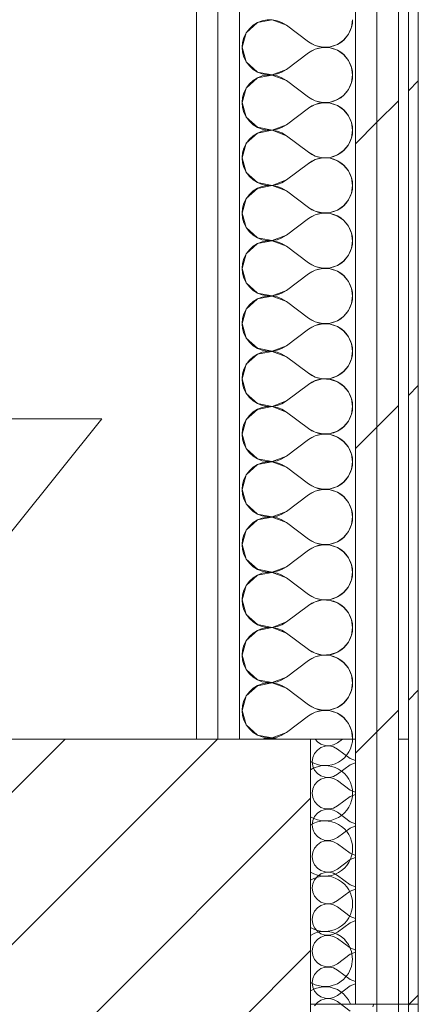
# Model space of a CAD drawing. Header units: millimetres. Extents: x -40968 to 77376, y -17881 to 4746.
# Tile 253 of 256: x -1797 to -1556, y -1194 to -600. Entities that reach past the tile are written whole.
import ezdxf

# ---------------------------------------------------------------- set-up
doc = ezdxf.new("R2010")
doc.units = ezdxf.units.MM
doc.header["$MEASUREMENT"] = 0
doc.linetypes.add('Wipeout_Contour', pattern=[1000, 0, -1000])
doc.layers.add('10_ESTR_Pilars', color=7, linetype='Continuous')
doc.layers.add('Nuevo_08_E_Envans secs', color=7, linetype='Continuous')
for name, color, linetype, lineweight in [('10_ESTR_Pilars_Pluma_Nº__28', 7, 'Continuous', 20), ('10_ESTR_Pilars_Pluma_Nº__42', 8, 'Continuous', 25), ('Nuevo_01_2D_Acabats_Pluma_Nº__20', 1, 'Continuous', 5), ('Nuevo_08_E_Envans secs_Pluma_Nº__1', 7, 'Continuous', 5)]:
    doc.layers.add(name, color=color, linetype=linetype, lineweight=lineweight)
for name, color, linetype, lineweight, true_color in [('Nuevo_08_E_Envans secs_Pluma_Nº__102', 7, 'Continuous', 5, 0xcccccc), ('Nuevo_08_E_Envans secs_Pluma_Nº__171', 171, 'Continuous', 13, 0xaaaaff), ('Nuevo_08_E_Envans secs_Pluma_Nº__177', 7, 'Continuous', 15, 0xf7e046)]:
    doc.layers.add(name, color=color, linetype=linetype, lineweight=lineweight, true_color=true_color)
pattern_1 = [(45, (0, 0), (-183.848, 183.848), [195, -65]), (45, (7e-14, 183.85), (-183.848, 183.848), [195, -65])]

# ---------------------------------------------------------------- blocks, each defined once
blk = doc.blocks.new('*X204')
at = {"layer": 'Nuevo_08_E_Envans secs_Pluma_Nº__102', "color": 254, "linetype": 'Continuous', "lineweight": 5, "true_color": 0xcccccc}
for p, q in [((-1653.23, -601.76), (-1659.95, -607.9)), ((-1644.28, -600.07), (-1653.23, -601.76)), ((-1635.78, -603.33), (-1644.28, -600.07)), ((-1635.78, -603.33), (-1622.44, -613.33)), ((-1598.26, -608.76), (-1596.41, -604.55)), ((-1596.41, -604.55), (-1595.78, -600)), ((-1659.95, -607.9), (-1662.44, -616.67)), ((-1601.2, -612.3), (-1598.26, -608.76)), ((-1662.44, -616.67), (-1659.95, -625.43)), ((-1622.44, -613.33), (-1618.42, -615.56)), ((-1618.42, -615.56), (-1613.94, -616.6)), ((-1613.94, -616.73), (-1618.42, -617.77)), ((-1613.94, -616.6), (-1609.35, -616.38)), ((-1609.35, -616.96), (-1613.94, -616.73)), ((-1609.35, -616.38), (-1604.99, -614.91)), ((-1604.99, -618.43), (-1609.35, -616.96)), ((-1604.99, -614.91), (-1601.2, -612.3)), ((-1635.78, -630), (-1622.44, -620)), ((-1618.42, -617.77), (-1622.44, -620)), ((-1601.2, -621.03), (-1604.99, -618.43)), ((-1598.26, -624.57), (-1601.2, -621.03)), ((-1659.95, -625.43), (-1653.23, -631.57)), ((-1596.41, -628.78), (-1598.26, -624.57)), ((-1595.78, -633.33), (-1596.41, -628.78)), ((-1653.23, -635.09), (-1659.95, -641.24)), ((-1653.23, -631.57), (-1644.28, -633.27)), ((-1644.28, -633.4), (-1653.23, -635.09)), ((-1644.28, -633.27), (-1635.78, -630)), ((-1635.78, -636.67), (-1644.28, -633.4)), ((-1596.41, -637.89), (-1595.78, -633.33)), ((-1659.95, -641.24), (-1662.44, -650)), ((-1635.78, -636.67), (-1622.44, -646.67)), ((-1598.26, -642.1), (-1596.41, -637.89)), ((-1622.44, -646.67), (-1618.42, -648.89)), ((-1604.99, -648.24), (-1601.2, -645.64)), ((-1601.2, -645.64), (-1598.26, -642.1)), ((-1662.44, -650), (-1659.95, -658.76)), ((-1635.78, -663.33), (-1622.44, -653.33)), ((-1618.42, -651.11), (-1622.44, -653.33)), ((-1618.42, -648.89), (-1613.94, -649.93)), ((-1613.94, -650.07), (-1618.42, -651.11)), ((-1613.94, -649.93), (-1609.35, -649.71)), ((-1609.35, -650.29), (-1613.94, -650.07)), ((-1609.35, -649.71), (-1604.99, -648.24)), ((-1604.99, -651.76), (-1609.35, -650.29)), ((-1601.2, -654.36), (-1604.99, -651.76)), ((-1659.95, -658.76), (-1653.23, -664.91)), ((-1598.26, -657.9), (-1601.2, -654.36)), ((-1596.41, -662.11), (-1598.26, -657.9)), ((-1653.23, -664.91), (-1644.28, -666.6)), ((-1644.28, -666.6), (-1635.78, -663.33)), ((-1595.78, -666.67), (-1596.41, -662.11)), ((-1653.23, -668.43), (-1659.95, -674.57)), ((-1644.28, -666.73), (-1653.23, -668.43)), ((-1635.78, -670), (-1644.28, -666.73)), ((-1635.78, -670), (-1622.44, -680)), ((-1596.41, -671.22), (-1595.78, -666.67)), ((-1659.95, -674.57), (-1662.44, -683.33)), ((-1601.2, -678.97), (-1598.26, -675.43)), ((-1598.26, -675.43), (-1596.41, -671.22)), ((-1622.44, -680), (-1618.42, -682.23)), ((-1618.42, -682.23), (-1613.94, -683.27)), ((-1613.94, -683.27), (-1609.35, -683.04)), ((-1609.35, -683.04), (-1604.99, -681.57)), ((-1604.99, -681.57), (-1601.2, -678.97)), ((-1662.44, -683.33), (-1659.95, -692.1)), ((-1635.78, -696.67), (-1622.44, -686.67)), ((-1618.42, -684.44), (-1622.44, -686.67)), ((-1613.94, -683.4), (-1618.42, -684.44)), ((-1609.35, -683.62), (-1613.94, -683.4)), ((-1604.99, -685.09), (-1609.35, -683.62)), ((-1601.2, -687.7), (-1604.99, -685.09)), ((-1598.26, -691.24), (-1601.2, -687.7)), ((-1659.95, -692.1), (-1653.23, -698.24)), ((-1596.41, -695.45), (-1598.26, -691.24)), ((-1653.23, -698.24), (-1644.28, -699.93)), ((-1644.28, -700.07), (-1653.23, -701.76)), ((-1644.28, -699.93), (-1635.78, -696.67)), ((-1635.78, -703.33), (-1644.28, -700.07)), ((-1595.78, -700), (-1596.41, -695.45)), ((-1596.41, -704.55), (-1595.78, -700)), ((-1653.23, -701.76), (-1659.95, -707.9)), ((-1635.78, -703.33), (-1622.44, -713.33)), ((-1598.26, -708.76), (-1596.41, -704.55)), ((-1659.95, -707.9), (-1662.44, -716.67)), ((-1604.99, -714.91), (-1601.2, -712.3)), ((-1601.2, -712.3), (-1598.26, -708.76)), ((-1662.44, -716.67), (-1659.95, -725.43)), ((-1622.44, -713.33), (-1618.42, -715.56)), ((-1618.42, -717.77), (-1622.44, -720)), ((-1618.42, -715.56), (-1613.94, -716.6)), ((-1613.94, -716.73), (-1618.42, -717.77)), ((-1613.94, -716.6), (-1609.35, -716.38)), ((-1609.35, -716.96), (-1613.94, -716.73)), ((-1609.35, -716.38), (-1604.99, -714.91)), ((-1604.99, -718.43), (-1609.35, -716.96)), ((-1601.2, -721.03), (-1604.99, -718.43)), ((-1635.78, -730), (-1622.44, -720)), ((-1598.26, -724.57), (-1601.2, -721.03)), ((-1596.41, -728.78), (-1598.26, -724.57)), ((-1659.95, -725.43), (-1653.23, -731.57)), ((-1644.28, -733.27), (-1635.78, -730)), ((-1595.78, -733.33), (-1596.41, -728.78)), ((-1653.23, -735.09), (-1659.95, -741.24)), ((-1653.23, -731.57), (-1644.28, -733.27)), ((-1644.28, -733.4), (-1653.23, -735.09)), ((-1635.78, -736.67), (-1644.28, -733.4)), ((-1596.41, -737.89), (-1595.78, -733.33)), ((-1659.95, -741.24), (-1662.44, -750)), ((-1635.78, -736.67), (-1622.44, -746.67)), ((-1601.2, -745.64), (-1598.26, -742.1)), ((-1598.26, -742.1), (-1596.41, -737.89)), ((-1622.44, -746.67), (-1618.42, -748.89)), ((-1609.35, -749.71), (-1604.99, -748.24)), ((-1604.99, -748.24), (-1601.2, -745.64)), ((-1662.44, -750), (-1659.95, -758.76)), ((-1635.78, -763.33), (-1622.44, -753.33)), ((-1618.42, -751.11), (-1622.44, -753.33)), ((-1618.42, -748.89), (-1613.94, -749.93)), ((-1613.94, -750.07), (-1618.42, -751.11)), ((-1613.94, -749.93), (-1609.35, -749.71)), ((-1609.35, -750.29), (-1613.94, -750.07)), ((-1604.99, -751.76), (-1609.35, -750.29)), ((-1601.2, -754.36), (-1604.99, -751.76)), ((-1659.95, -758.76), (-1653.23, -764.91)), ((-1598.26, -757.9), (-1601.2, -754.36)), ((-1596.41, -762.11), (-1598.26, -757.9)), ((-1653.23, -764.91), (-1644.28, -766.6)), ((-1644.28, -766.6), (-1635.78, -763.33)), ((-1595.78, -766.67), (-1596.41, -762.11)), ((-1653.23, -768.43), (-1659.95, -774.57)), ((-1644.28, -766.73), (-1653.23, -768.43)), ((-1635.78, -770), (-1644.28, -766.73)), ((-1635.78, -770), (-1622.44, -780)), ((-1598.26, -775.43), (-1596.41, -771.22)), ((-1596.41, -771.22), (-1595.78, -766.67)), ((-1659.95, -774.57), (-1662.44, -783.33)), ((-1601.2, -778.97), (-1598.26, -775.43)), ((-1662.44, -783.33), (-1659.95, -792.1)), ((-1622.44, -780), (-1618.42, -782.23)), ((-1618.42, -782.23), (-1613.94, -783.27)), ((-1613.94, -783.4), (-1618.42, -784.44)), ((-1613.94, -783.27), (-1609.35, -783.04)), ((-1609.35, -783.62), (-1613.94, -783.4)), ((-1609.35, -783.04), (-1604.99, -781.57)), ((-1604.99, -785.09), (-1609.35, -783.62)), ((-1604.99, -781.57), (-1601.2, -778.97)), ((-1635.78, -796.67), (-1622.44, -786.67)), ((-1618.42, -784.44), (-1622.44, -786.67)), ((-1601.2, -787.7), (-1604.99, -785.09)), ((-1598.26, -791.24), (-1601.2, -787.7)), ((-1659.95, -792.1), (-1653.23, -798.24)), ((-1596.41, -795.45), (-1598.26, -791.24)), ((-1595.78, -800), (-1596.41, -795.45)), ((-1653.23, -801.76), (-1659.95, -807.9)), ((-1653.23, -798.24), (-1644.28, -799.93)), ((-1644.28, -800.07), (-1653.23, -801.76)), ((-1644.28, -799.93), (-1635.78, -796.67)), ((-1635.78, -803.33), (-1644.28, -800.07)), ((-1596.41, -804.55), (-1595.78, -800)), ((-1635.78, -803.33), (-1622.44, -813.33)), ((-1598.26, -808.76), (-1596.41, -804.55)), ((-1659.95, -807.9), (-1662.44, -816.67)), ((-1622.44, -813.33), (-1618.42, -815.56)), ((-1604.99, -814.91), (-1601.2, -812.3)), ((-1601.2, -812.3), (-1598.26, -808.76)), ((-1662.44, -816.67), (-1659.95, -825.43)), ((-1618.42, -817.77), (-1622.44, -820)), ((-1618.42, -815.56), (-1613.94, -816.6)), ((-1613.94, -816.73), (-1618.42, -817.77)), ((-1613.94, -816.6), (-1609.35, -816.38)), ((-1609.35, -816.96), (-1613.94, -816.73)), ((-1609.35, -816.38), (-1604.99, -814.91)), ((-1604.99, -818.43), (-1609.35, -816.96)), ((-1601.2, -821.03), (-1604.99, -818.43)), ((-1659.95, -825.43), (-1653.23, -831.57)), ((-1635.78, -830), (-1622.44, -820)), ((-1598.26, -824.57), (-1601.2, -821.03)), ((-1596.41, -828.78), (-1598.26, -824.57)), ((-1644.28, -833.27), (-1635.78, -830)), ((-1595.78, -833.33), (-1596.41, -828.78)), ((-1653.23, -835.09), (-1659.95, -841.24)), ((-1653.23, -831.57), (-1644.28, -833.27)), ((-1644.28, -833.4), (-1653.23, -835.09)), ((-1635.78, -836.67), (-1644.28, -833.4)), ((-1635.78, -836.67), (-1622.44, -846.67)), ((-1596.41, -837.89), (-1595.78, -833.33)), ((-1659.95, -841.24), (-1662.44, -850)), ((-1601.2, -845.64), (-1598.26, -842.1)), ((-1598.26, -842.1), (-1596.41, -837.89)), ((-1622.44, -846.67), (-1618.42, -848.89)), ((-1618.42, -848.89), (-1613.94, -849.93)), ((-1609.35, -849.71), (-1604.99, -848.24)), ((-1604.99, -848.24), (-1601.2, -845.64)), ((-1662.44, -850), (-1659.95, -858.76)), ((-1635.78, -863.33), (-1622.44, -853.33)), ((-1618.42, -851.11), (-1622.44, -853.33)), ((-1613.94, -850.07), (-1618.42, -851.11)), ((-1613.94, -849.93), (-1609.35, -849.71)), ((-1609.35, -850.29), (-1613.94, -850.07)), ((-1604.99, -851.76), (-1609.35, -850.29)), ((-1601.2, -854.36), (-1604.99, -851.76)), ((-1598.26, -857.9), (-1601.2, -854.36)), ((-1659.95, -858.76), (-1653.23, -864.91)), ((-1596.41, -862.11), (-1598.26, -857.9)), ((-1653.23, -864.91), (-1644.28, -866.6)), ((-1644.28, -866.73), (-1653.23, -868.43)), ((-1644.28, -866.6), (-1635.78, -863.33)), ((-1635.78, -870), (-1644.28, -866.73)), ((-1595.78, -866.67), (-1596.41, -862.11)), ((-1596.41, -871.22), (-1595.78, -866.67)), ((-1653.23, -868.43), (-1659.95, -874.57)), ((-1635.78, -870), (-1622.44, -880)), ((-1598.26, -875.43), (-1596.41, -871.22)), ((-1659.95, -874.57), (-1662.44, -883.33)), ((-1604.99, -881.57), (-1601.2, -878.97)), ((-1601.2, -878.97), (-1598.26, -875.43)), ((-1662.44, -883.33), (-1659.95, -892.1)), ((-1622.44, -880), (-1618.42, -882.23)), ((-1618.42, -884.44), (-1622.44, -886.67)), ((-1618.42, -882.23), (-1613.94, -883.27)), ((-1613.94, -883.4), (-1618.42, -884.44)), ((-1613.94, -883.27), (-1609.35, -883.04)), ((-1609.35, -883.62), (-1613.94, -883.4)), ((-1609.35, -883.04), (-1604.99, -881.57)), ((-1604.99, -885.09), (-1609.35, -883.62)), ((-1635.78, -896.67), (-1622.44, -886.67)), ((-1601.2, -887.7), (-1604.99, -885.09)), ((-1598.26, -891.24), (-1601.2, -887.7)), ((-1659.95, -892.1), (-1653.23, -898.24)), ((-1644.28, -899.93), (-1635.78, -896.67)), ((-1596.41, -895.45), (-1598.26, -891.24)), ((-1595.78, -900), (-1596.41, -895.45)), ((-1653.23, -901.76), (-1659.95, -907.9)), ((-1653.23, -898.24), (-1644.28, -899.93)), ((-1644.28, -900.07), (-1653.23, -901.76)), ((-1635.78, -903.33), (-1644.28, -900.07)), ((-1596.41, -904.55), (-1595.78, -900)), ((-1659.95, -907.9), (-1662.44, -916.67)), ((-1635.78, -903.33), (-1622.44, -913.33)), ((-1601.2, -912.3), (-1598.26, -908.76)), ((-1598.26, -908.76), (-1596.41, -904.55)), ((-1622.44, -913.33), (-1618.42, -915.56)), ((-1604.99, -914.91), (-1601.2, -912.3)), ((-1662.44, -916.67), (-1659.95, -925.43)), ((-1635.78, -930), (-1622.44, -920)), ((-1618.42, -917.77), (-1622.44, -920)), ((-1618.42, -915.56), (-1613.94, -916.6)), ((-1613.94, -916.73), (-1618.42, -917.77)), ((-1613.94, -916.6), (-1609.35, -916.38)), ((-1609.35, -916.96), (-1613.94, -916.73)), ((-1609.35, -916.38), (-1604.99, -914.91)), ((-1604.99, -918.43), (-1609.35, -916.96)), ((-1601.2, -921.03), (-1604.99, -918.43)), ((-1659.95, -925.43), (-1653.23, -931.57)), ((-1598.26, -924.57), (-1601.2, -921.03)), ((-1596.41, -928.78), (-1598.26, -924.57)), ((-1653.23, -931.57), (-1644.28, -933.27)), ((-1644.28, -933.27), (-1635.78, -930)), ((-1595.78, -933.33), (-1596.41, -928.78)), ((-1653.23, -935.09), (-1659.95, -941.24)), ((-1644.28, -933.4), (-1653.23, -935.09)), ((-1635.78, -936.67), (-1644.28, -933.4)), ((-1635.78, -936.67), (-1622.44, -946.67)), ((-1598.26, -942.1), (-1596.41, -937.89)), ((-1596.41, -937.89), (-1595.78, -933.33)), ((-1659.95, -941.24), (-1662.44, -950)), ((-1601.2, -945.64), (-1598.26, -942.1)), ((-1662.44, -950), (-1659.95, -958.76)), ((-1622.44, -946.67), (-1618.42, -948.89)), ((-1618.42, -948.89), (-1613.94, -949.93)), ((-1613.94, -950.07), (-1618.42, -951.11)), ((-1613.94, -949.93), (-1609.35, -949.71)), ((-1609.35, -950.29), (-1613.94, -950.07)), ((-1609.35, -949.71), (-1604.99, -948.24)), ((-1604.99, -951.76), (-1609.35, -950.29)), ((-1604.99, -948.24), (-1601.2, -945.64)), ((-1635.78, -963.33), (-1622.44, -953.33)), ((-1618.42, -951.11), (-1622.44, -953.33)), ((-1601.2, -954.36), (-1604.99, -951.76)), ((-1598.26, -957.9), (-1601.2, -954.36)), ((-1659.95, -958.76), (-1653.23, -964.91)), ((-1596.41, -962.11), (-1598.26, -957.9)), ((-1595.78, -966.67), (-1596.41, -962.11)), ((-1653.23, -964.91), (-1644.28, -966.6)), ((-1644.28, -966.73), (-1653.23, -968.43)), ((-1644.28, -966.6), (-1635.78, -963.33)), ((-1635.78, -970), (-1644.28, -966.73)), ((-1596.41, -971.22), (-1595.78, -966.67)), ((-1653.23, -968.43), (-1659.95, -974.57)), ((-1635.78, -970), (-1622.44, -980)), ((-1598.26, -975.43), (-1596.41, -971.22)), ((-1659.95, -974.57), (-1662.44, -983.33)), ((-1622.44, -980), (-1618.42, -982.23)), ((-1604.99, -981.57), (-1601.2, -978.97)), ((-1601.2, -978.97), (-1598.26, -975.43)), ((-1662.44, -983.33), (-1659.95, -992.1)), ((-1618.42, -984.44), (-1622.44, -986.67)), ((-1618.42, -982.23), (-1613.94, -983.27)), ((-1613.94, -983.4), (-1618.42, -984.44)), ((-1613.94, -983.27), (-1609.35, -983.04)), ((-1609.35, -983.62), (-1613.94, -983.4)), ((-1609.35, -983.04), (-1604.99, -981.57)), ((-1604.99, -985.09), (-1609.35, -983.62)), ((-1601.2, -987.7), (-1604.99, -985.09)), ((-1635.78, -996.67), (-1622.44, -986.67)), ((-1598.26, -991.24), (-1601.2, -987.7)), ((-1596.41, -995.45), (-1598.26, -991.24)), ((-1659.95, -992.1), (-1653.23, -998.24)), ((-1644.28, -999.93), (-1635.78, -996.67)), ((-1595.78, -1000), (-1596.41, -995.45)), ((-1653.23, -1001.76), (-1659.95, -1007.9)), ((-1653.23, -998.24), (-1644.28, -999.93)), ((-1644.28, -1000.07), (-1653.23, -1001.76)), ((-1635.78, -1003.33), (-1644.28, -1000.07)), ((-1635.78, -1003.33), (-1622.44, -1013.33)), ((-1596.41, -1004.55), (-1595.78, -1000)), ((-1659.95, -1007.9), (-1662.44, -1016.67)), ((-1601.2, -1012.3), (-1598.26, -1008.76)), ((-1598.26, -1008.76), (-1596.41, -1004.55)), ((-1622.44, -1013.33), (-1618.42, -1015.56)), ((-1618.42, -1015.56), (-1613.94, -1016.6)), ((-1609.35, -1016.38), (-1604.99, -1014.91)), ((-1604.99, -1014.91), (-1601.2, -1012.3)), ((-1662.44, -1016.67), (-1659.95, -1025.43)), ((-1635.78, -1030), (-1622.44, -1020)), ((-1618.42, -1017.77), (-1622.44, -1020)), ((-1613.94, -1016.73), (-1618.42, -1017.77)), ((-1613.94, -1016.6), (-1609.35, -1016.38)), ((-1609.35, -1016.96), (-1613.94, -1016.73)), ((-1604.99, -1018.43), (-1609.35, -1016.96)), ((-1601.2, -1021.03), (-1604.99, -1018.43)), ((-1598.26, -1024.57), (-1601.2, -1021.03)), ((-1659.95, -1025.43), (-1653.23, -1031.57)), ((-1596.41, -1028.78), (-1598.26, -1024.57)), ((-1653.23, -1031.57), (-1644.28, -1033.27)), ((-1644.28, -1033.4), (-1647.32, -1033.98)), ((-1644.28, -1033.27), (-1635.78, -1030)), ((-1642.78, -1033.98), (-1644.28, -1033.4)), ((-1595.78, -1033.33), (-1596.41, -1028.78)), ((-1595.87, -1033.98), (-1595.78, -1033.33))]:
    blk.add_line(p, q, dxfattribs=at)
blk = doc.blocks.new('Muro_84_5', base_point=(-1690.11, -1033.98))
at = {"color": 254, "linetype": 'Wipeout_Contour', "lineweight": 0, "ltscale": 8978.562921}
blk.add_wipeout([(-1562.11, 2103.55), (-1562.11, -1033.98), (-1556.11, -1033.98), (-1556.11, 2103.55)], dxfattribs=at).dxf.layer = 'Nuevo_08_E_Envans secs'
at = {"color": 254, "linetype": 'Wipeout_Contour', "lineweight": 0, "ltscale": 9143.031501}
blk.add_wipeout([(-1690.11, 1975.55), (-1690.11, -1033.98), (-1677.11, -1033.98), (-1677.11, 1975.55)], dxfattribs=at).dxf.layer = 'Nuevo_08_E_Envans secs'
at = {"layer": 'Nuevo_08_E_Envans secs_Pluma_Nº__171', "linetype": 'Continuous', "lineweight": 13, "true_color": 0xaaaaff}
h = blk.add_hatch(dxfattribs=at)
h.set_pattern_fill('Panellat_HPL_0005', color=161, style=0, pattern_type=2)
h.set_pattern_definition(pattern_1)
h.paths.add_polyline_path([(-1562.11, 2103.55), (-1562.11, -1033.98), (-1556.11, -1033.98), (-1556.11, 2103.55)])
at = {"layer": 'Nuevo_08_E_Envans secs_Pluma_Nº__177', "linetype": 'Continuous', "lineweight": 15, "true_color": 0xf7e046}
h = blk.add_hatch(dxfattribs=at)
h.set_pattern_fill('Panellat_HPL_0005', color=53, style=0, pattern_type=2)
h.set_pattern_definition(pattern_1)
h.paths.add_polyline_path([(-1690.11, 1975.55), (-1690.11, -1033.98), (-1677.11, -1033.98), (-1677.11, 1975.55)])
at = {"layer": 'Nuevo_08_E_Envans secs_Pluma_Nº__1', "color": 7, "linetype": 'Continuous', "lineweight": 5}
blk.add_line((-1562.11, 2103.55), (-1562.11, -1033.98), dxfattribs=at)
at = {"layer": 'Nuevo_08_E_Envans secs_Pluma_Nº__1', "color": 7, "linetype": 'Continuous', "lineweight": 5, "flags": 128}
for points in [[(-1556.11, -1033.98), (-1556.11, 2109.55)], [(-1690.11, 1975.55), (-1690.11, -1033.98)]]:
    blk.add_lwpolyline(points, dxfattribs=at)
at = {"color": 254, "linetype": 'Wipeout_Contour', "lineweight": 0, "ltscale": 9123.957111}
blk.add_wipeout([(-1677.11, 1988.55), (-1677.11, -1033.98), (-1664.11, -1033.98), (-1664.11, 1988.55)], dxfattribs=at).dxf.layer = 'Nuevo_08_E_Envans secs'
at = {"layer": 'Nuevo_08_E_Envans secs_Pluma_Nº__177', "linetype": 'Continuous', "lineweight": 15, "true_color": 0xf7e046}
h = blk.add_hatch(dxfattribs=at)
h.set_pattern_fill('Panellat_HPL_0005', color=53, style=0, pattern_type=2)
h.set_pattern_definition(pattern_1)
h.paths.add_polyline_path([(-1677.11, 1988.55), (-1677.11, -1033.98), (-1664.11, -1033.98), (-1664.11, 1988.55)])
at = {"layer": 'Nuevo_08_E_Envans secs_Pluma_Nº__1', "color": 7, "linetype": 'Continuous', "lineweight": 5}
for p, q in [((-1664.11, 2001.55), (-1664.11, -1033.98)), ((-1677.11, 1988.55), (-1677.11, -1033.98))]:
    blk.add_line(p, q, dxfattribs=at)
at = {"layer": 'Nuevo_08_E_Envans secs', "color": 7, "lineweight": 20}
blk.add_blockref('*X204', (0, 0), dxfattribs=at)
at = {"color": 254, "linetype": 'Wipeout_Contour', "lineweight": 0, "ltscale": 9009.400021}
blk.add_wipeout([(-1594.11, 2071.55), (-1594.11, -1033.98), (-1581.11, -1033.98), (-1581.11, 2071.55)], dxfattribs=at).dxf.layer = 'Nuevo_08_E_Envans secs'
at = {"layer": 'Nuevo_08_E_Envans secs_Pluma_Nº__177', "linetype": 'Continuous', "lineweight": 15, "true_color": 0xf7e046}
h = blk.add_hatch(dxfattribs=at)
h.set_pattern_fill('Panellat_HPL_0005', color=53, style=0, pattern_type=2)
h.set_pattern_definition(pattern_1)
h.paths.add_polyline_path([(-1594.11, 2071.55), (-1594.11, -1033.98), (-1581.11, -1033.98), (-1581.11, 2071.55)])
at = {"layer": 'Nuevo_08_E_Envans secs_Pluma_Nº__1', "color": 7, "linetype": 'Continuous', "lineweight": 5}
blk.add_line((-1594.11, 2071.55), (-1594.11, -1033.98), dxfattribs=at)
at = {"color": 254, "linetype": 'Wipeout_Contour', "lineweight": 0, "ltscale": 8992.591799}
blk.add_wipeout([(-1581.11, 2084.55), (-1581.11, -1033.98), (-1568.11, -1033.98), (-1568.11, 2084.55)], dxfattribs=at).dxf.layer = 'Nuevo_08_E_Envans secs'
at = {"layer": 'Nuevo_08_E_Envans secs_Pluma_Nº__177', "linetype": 'Continuous', "lineweight": 15, "true_color": 0xf7e046}
h = blk.add_hatch(dxfattribs=at)
h.set_pattern_fill('Panellat_HPL_0005', color=53, style=0, pattern_type=2)
h.set_pattern_definition(pattern_1)
h.paths.add_polyline_path([(-1581.11, 2084.55), (-1581.11, -1033.98), (-1568.11, -1033.98), (-1568.11, 2084.55)])
at = {"layer": 'Nuevo_08_E_Envans secs_Pluma_Nº__1', "color": 7, "linetype": 'Continuous', "lineweight": 5}
for p, q in [((-1568.11, 2097.55), (-1568.11, -1033.98)), ((-1581.11, 2084.55), (-1581.11, -1033.98))]:
    blk.add_line(p, q, dxfattribs=at)
blk = doc.blocks.new('*X208')
at = {"layer": 'Nuevo_08_E_Envans secs_Pluma_Nº__102', "color": 254, "linetype": 'Continuous', "lineweight": 5, "true_color": 0xcccccc}
for p, q in [((-1618.4, -1033.98), (-1617.06, -1035.6)), ((-1617.06, -1035.6), (-1614.89, -1037.09)), ((-1614.89, -1039.1), (-1617.06, -1040.59)), ((-1614.89, -1037.09), (-1612.4, -1037.93)), ((-1612.4, -1038.26), (-1614.89, -1039.1)), ((-1612.4, -1037.93), (-1609.78, -1038.06)), ((-1609.78, -1038.13), (-1612.4, -1038.26)), ((-1609.78, -1038.06), (-1607.22, -1037.46)), ((-1607.22, -1038.73), (-1609.78, -1038.13)), ((-1607.22, -1037.46), (-1604.92, -1036.19)), ((-1604.92, -1040), (-1607.22, -1038.73)), ((-1601.97, -1033.98), (-1604.92, -1036.19)), ((-1583.48, -1043.1), (-1582.06, -1038.1)), ((-1582.06, -1038.1), (-1583.23, -1033.98)), ((-1619.79, -1045.02), (-1620.16, -1047.62)), ((-1618.73, -1042.61), (-1619.79, -1045.02)), ((-1617.06, -1040.59), (-1618.73, -1042.61)), ((-1597.3, -1045.71), (-1604.92, -1040)), ((-1587.33, -1046.61), (-1583.48, -1043.1)), ((-1620.16, -1047.62), (-1619.79, -1050.22)), ((-1619.79, -1050.22), (-1618.73, -1052.63)), ((-1597.3, -1049.52), (-1604.92, -1055.24)), ((-1597.3, -1045.71), (-1592.44, -1047.58)), ((-1592.44, -1047.66), (-1597.3, -1049.52)), ((-1592.44, -1047.58), (-1587.33, -1046.61)), ((-1587.33, -1048.62), (-1592.44, -1047.66)), ((-1583.48, -1052.14), (-1587.33, -1048.62)), ((-1618.73, -1052.63), (-1617.06, -1054.65)), ((-1617.06, -1054.65), (-1614.89, -1056.14)), ((-1614.89, -1056.14), (-1612.4, -1056.98)), ((-1612.4, -1056.98), (-1609.78, -1057.1)), ((-1609.78, -1057.18), (-1612.4, -1057.31)), ((-1609.78, -1057.1), (-1607.22, -1056.51)), ((-1607.22, -1057.78), (-1609.78, -1057.18)), ((-1607.22, -1056.51), (-1604.92, -1055.24)), ((-1582.06, -1057.14), (-1583.48, -1052.14)), ((-1583.48, -1062.15), (-1582.06, -1057.14)), ((-1618.73, -1061.66), (-1619.79, -1064.06)), ((-1617.06, -1059.64), (-1618.73, -1061.66)), ((-1614.89, -1058.15), (-1617.06, -1059.64)), ((-1612.4, -1057.31), (-1614.89, -1058.15)), ((-1604.92, -1059.05), (-1607.22, -1057.78)), ((-1597.3, -1064.76), (-1604.92, -1059.05)), ((-1587.33, -1065.66), (-1583.48, -1062.15)), ((-1619.79, -1064.06), (-1620.16, -1066.67)), ((-1620.16, -1066.67), (-1619.79, -1069.27)), ((-1597.3, -1068.57), (-1604.92, -1074.29)), ((-1597.3, -1064.76), (-1592.44, -1066.63)), ((-1592.44, -1066.71), (-1597.3, -1068.57)), ((-1592.44, -1066.63), (-1587.33, -1065.66)), ((-1587.33, -1067.67), (-1592.44, -1066.71)), ((-1583.48, -1071.18), (-1587.33, -1067.67)), ((-1619.79, -1069.27), (-1618.73, -1071.67)), ((-1618.73, -1071.67), (-1617.06, -1073.7)), ((-1617.06, -1073.7), (-1614.89, -1075.19)), ((-1607.22, -1075.56), (-1604.92, -1074.29)), ((-1582.06, -1076.19), (-1583.48, -1071.18)), ((-1618.73, -1080.71), (-1619.79, -1083.11)), ((-1617.06, -1078.68), (-1618.73, -1080.71)), ((-1614.89, -1077.2), (-1617.06, -1078.68)), ((-1614.89, -1075.19), (-1612.4, -1076.02)), ((-1612.4, -1076.36), (-1614.89, -1077.2)), ((-1612.4, -1076.02), (-1609.78, -1076.15)), ((-1609.78, -1076.23), (-1612.4, -1076.36)), ((-1609.78, -1076.15), (-1607.22, -1075.56)), ((-1607.22, -1076.82), (-1609.78, -1076.23)), ((-1604.92, -1078.1), (-1607.22, -1076.82)), ((-1597.3, -1083.81), (-1604.92, -1078.1)), ((-1583.48, -1081.2), (-1582.06, -1076.19)), ((-1619.79, -1083.11), (-1620.16, -1085.71)), ((-1620.16, -1085.71), (-1619.79, -1088.32)), ((-1597.3, -1083.81), (-1592.44, -1085.68)), ((-1592.44, -1085.75), (-1597.3, -1087.62)), ((-1592.44, -1085.68), (-1587.33, -1084.71)), ((-1587.33, -1086.72), (-1592.44, -1085.75)), ((-1587.33, -1084.71), (-1583.48, -1081.2)), ((-1583.48, -1090.23), (-1587.33, -1086.72)), ((-1619.79, -1088.32), (-1618.73, -1090.72)), ((-1618.73, -1090.72), (-1617.06, -1092.74)), ((-1617.06, -1092.74), (-1614.89, -1094.23)), ((-1597.3, -1087.62), (-1604.92, -1093.33)), ((-1582.06, -1095.24), (-1583.48, -1090.23)), ((-1617.06, -1097.73), (-1618.73, -1099.75)), ((-1614.89, -1096.24), (-1617.06, -1097.73)), ((-1614.89, -1094.23), (-1612.4, -1095.07)), ((-1612.4, -1095.4), (-1614.89, -1096.24)), ((-1612.4, -1095.07), (-1609.78, -1095.2)), ((-1609.78, -1095.28), (-1612.4, -1095.4)), ((-1609.78, -1095.2), (-1607.22, -1094.6)), ((-1607.22, -1095.87), (-1609.78, -1095.28)), ((-1607.22, -1094.6), (-1604.92, -1093.33)), ((-1604.92, -1097.14), (-1607.22, -1095.87)), ((-1597.3, -1102.86), (-1604.92, -1097.14)), ((-1583.48, -1100.25), (-1582.06, -1095.24)), ((-1619.79, -1102.16), (-1620.16, -1104.76)), ((-1620.16, -1104.76), (-1619.79, -1107.36)), ((-1618.73, -1099.75), (-1619.79, -1102.16)), ((-1597.3, -1102.86), (-1592.44, -1104.72)), ((-1592.44, -1104.72), (-1587.33, -1103.76)), ((-1587.33, -1103.76), (-1583.48, -1100.25)), ((-1619.79, -1107.36), (-1618.73, -1109.77)), ((-1618.73, -1109.77), (-1617.06, -1111.79)), ((-1597.3, -1106.67), (-1604.92, -1112.38)), ((-1592.44, -1104.8), (-1597.3, -1106.67)), ((-1587.33, -1105.77), (-1592.44, -1104.8)), ((-1583.48, -1109.28), (-1587.33, -1105.77)), ((-1582.06, -1114.29), (-1583.48, -1109.28)), ((-1617.06, -1111.79), (-1614.89, -1113.28)), ((-1614.89, -1115.29), (-1617.06, -1116.78)), ((-1614.89, -1113.28), (-1612.4, -1114.12)), ((-1612.4, -1114.45), (-1614.89, -1115.29)), ((-1612.4, -1114.12), (-1609.78, -1114.25)), ((-1609.78, -1114.32), (-1612.4, -1114.45)), ((-1609.78, -1114.25), (-1607.22, -1113.65)), ((-1607.22, -1114.92), (-1609.78, -1114.32)), ((-1607.22, -1113.65), (-1604.92, -1112.38)), ((-1604.92, -1116.19), (-1607.22, -1114.92)), ((-1597.3, -1121.9), (-1604.92, -1116.19)), ((-1583.48, -1119.29), (-1582.06, -1114.29)), ((-1619.79, -1121.21), (-1620.16, -1123.81)), ((-1618.73, -1118.8), (-1619.79, -1121.21)), ((-1617.06, -1116.78), (-1618.73, -1118.8)), ((-1597.3, -1121.9), (-1592.44, -1123.77)), ((-1587.33, -1122.8), (-1583.48, -1119.29)), ((-1620.16, -1123.81), (-1619.79, -1126.41)), ((-1619.79, -1126.41), (-1618.73, -1128.82)), ((-1597.3, -1125.71), (-1604.92, -1131.43)), ((-1592.44, -1123.85), (-1597.3, -1125.71)), ((-1592.44, -1123.77), (-1587.33, -1122.8)), ((-1587.33, -1124.81), (-1592.44, -1123.85)), ((-1583.48, -1128.33), (-1587.33, -1124.81)), ((-1582.06, -1133.33), (-1583.48, -1128.33)), ((-1618.73, -1128.82), (-1617.06, -1130.84)), ((-1617.06, -1130.84), (-1614.89, -1132.33)), ((-1614.89, -1134.34), (-1617.06, -1135.83)), ((-1614.89, -1132.33), (-1612.4, -1133.17)), ((-1612.4, -1133.5), (-1614.89, -1134.34)), ((-1612.4, -1133.17), (-1609.78, -1133.29)), ((-1609.78, -1133.37), (-1612.4, -1133.5)), ((-1609.78, -1133.29), (-1607.22, -1132.7)), ((-1607.22, -1133.97), (-1609.78, -1133.37)), ((-1607.22, -1132.7), (-1604.92, -1131.43)), ((-1604.92, -1135.24), (-1607.22, -1133.97)), ((-1583.48, -1138.34), (-1582.06, -1133.33)), ((-1619.79, -1140.25), (-1620.16, -1142.86)), ((-1618.73, -1137.85), (-1619.79, -1140.25)), ((-1617.06, -1135.83), (-1618.73, -1137.85)), ((-1597.3, -1140.95), (-1604.92, -1135.24)), ((-1587.33, -1141.85), (-1583.48, -1138.34)), ((-1620.16, -1142.86), (-1619.79, -1145.46)), ((-1619.79, -1145.46), (-1618.73, -1147.86)), ((-1597.3, -1144.76), (-1604.92, -1150.48)), ((-1597.3, -1140.95), (-1592.44, -1142.82)), ((-1592.44, -1142.9), (-1597.3, -1144.76)), ((-1592.44, -1142.82), (-1587.33, -1141.85)), ((-1587.33, -1143.86), (-1592.44, -1142.9)), ((-1583.48, -1147.37), (-1587.33, -1143.86)), ((-1618.73, -1147.86), (-1617.06, -1149.89)), ((-1617.06, -1149.89), (-1614.89, -1151.38)), ((-1614.89, -1151.38), (-1612.4, -1152.22)), ((-1612.4, -1152.22), (-1609.78, -1152.34)), ((-1609.78, -1152.34), (-1607.22, -1151.75)), ((-1607.22, -1151.75), (-1604.92, -1150.48)), ((-1582.06, -1152.38), (-1583.48, -1147.37)), ((-1618.73, -1156.9), (-1619.79, -1159.3)), ((-1617.06, -1154.87), (-1618.73, -1156.9)), ((-1614.89, -1153.39), (-1617.06, -1154.87)), ((-1612.4, -1152.55), (-1614.89, -1153.39)), ((-1609.78, -1152.42), (-1612.4, -1152.55)), ((-1607.22, -1153.01), (-1609.78, -1152.42)), ((-1604.92, -1154.29), (-1607.22, -1153.01)), ((-1597.3, -1160), (-1604.92, -1154.29)), ((-1587.33, -1160.9), (-1583.48, -1157.39)), ((-1583.48, -1157.39), (-1582.06, -1152.38)), ((-1619.79, -1159.3), (-1620.16, -1161.9)), ((-1620.16, -1161.9), (-1619.79, -1164.51)), ((-1597.3, -1163.81), (-1604.92, -1169.52)), ((-1597.3, -1160), (-1592.44, -1161.87)), ((-1592.44, -1161.94), (-1597.3, -1163.81)), ((-1592.44, -1161.87), (-1587.33, -1160.9)), ((-1587.33, -1162.91), (-1592.44, -1161.94)), ((-1583.48, -1166.42), (-1587.33, -1162.91)), ((-1619.79, -1164.51), (-1618.73, -1166.91)), ((-1618.73, -1166.91), (-1617.06, -1168.94)), ((-1617.06, -1168.94), (-1614.89, -1170.42)), ((-1607.22, -1170.8), (-1604.92, -1169.52)), ((-1582.06, -1171.43), (-1583.48, -1166.42)), ((-1618.73, -1175.95), (-1619.79, -1178.35)), ((-1617.06, -1173.92), (-1618.73, -1175.95)), ((-1614.89, -1172.43), (-1617.06, -1173.92)), ((-1614.89, -1170.42), (-1612.4, -1171.26)), ((-1612.4, -1171.59), (-1614.89, -1172.43)), ((-1612.4, -1171.26), (-1609.78, -1171.39)), ((-1609.78, -1171.47), (-1612.4, -1171.59)), ((-1609.78, -1171.39), (-1607.22, -1170.8)), ((-1607.22, -1172.06), (-1609.78, -1171.47)), ((-1604.92, -1173.33), (-1607.22, -1172.06)), ((-1597.3, -1179.05), (-1604.92, -1173.33)), ((-1583.48, -1176.44), (-1582.06, -1171.43)), ((-1619.79, -1178.35), (-1620.16, -1180.95)), ((-1620.16, -1180.95), (-1619.79, -1183.55)), ((-1597.3, -1179.05), (-1592.44, -1180.91)), ((-1592.44, -1180.99), (-1597.3, -1182.86)), ((-1592.44, -1180.91), (-1587.33, -1179.95)), ((-1587.33, -1181.96), (-1592.44, -1180.99)), ((-1587.33, -1179.95), (-1583.48, -1176.44)), ((-1583.48, -1185.47), (-1587.33, -1181.96)), ((-1619.79, -1183.55), (-1618.73, -1185.96)), ((-1618.73, -1185.96), (-1617.06, -1187.98)), ((-1597.3, -1182.86), (-1604.92, -1188.57)), ((-1582.06, -1190.48), (-1583.48, -1185.47)), ((-1617.06, -1192.97), (-1618.73, -1194.99)), ((-1617.06, -1187.98), (-1614.89, -1189.47)), ((-1614.89, -1191.48), (-1617.06, -1192.97)), ((-1614.89, -1189.47), (-1612.4, -1190.31)), ((-1612.4, -1190.64), (-1614.89, -1191.48)), ((-1612.4, -1190.31), (-1609.78, -1190.44)), ((-1609.78, -1190.51), (-1612.4, -1190.64)), ((-1609.78, -1190.44), (-1607.22, -1189.84)), ((-1607.22, -1191.11), (-1609.78, -1190.51)), ((-1607.22, -1189.84), (-1604.92, -1188.57)), ((-1604.92, -1192.38), (-1607.22, -1191.11)), ((-1597.3, -1198.1), (-1604.92, -1192.38)), ((-1583.48, -1195.48), (-1582.06, -1190.48))]:
    blk.add_line(p, q, dxfattribs=at)
blk = doc.blocks.new('Muro_85_5', base_point=(-1621.11, -1703.98))
at = {"color": 254, "linetype": 'Wipeout_Contour', "lineweight": 0, "ltscale": 8370.984861}
blk.add_wipeout([(-1568.11, -1033.98), (-1581.11, -1033.98), (-1581.11, -1678.98), (-1568.11, -1678.98)], dxfattribs=at).dxf.layer = 'Nuevo_08_E_Envans secs'
at = {"color": 254, "linetype": 'Wipeout_Contour', "lineweight": 0, "ltscale": 8351.862043}
blk.add_wipeout([(-1556.11, -1033.98), (-1562.11, -1033.98), (-1562.11, -1697.98), (-1556.11, -1697.98)], dxfattribs=at).dxf.layer = 'Nuevo_08_E_Envans secs'
at = {"layer": 'Nuevo_08_E_Envans secs_Pluma_Nº__171', "linetype": 'Continuous', "lineweight": 13, "true_color": 0xaaaaff}
h = blk.add_hatch(dxfattribs=at)
h.set_pattern_fill('Panellat_HPL_0005', color=161, style=0, pattern_type=2)
h.set_pattern_definition(pattern_1)
h.paths.add_polyline_path([(-1556.11, -1033.98), (-1562.11, -1033.98), (-1562.11, -1697.98), (-1556.11, -1697.98)])
at = {"layer": 'Nuevo_08_E_Envans secs_Pluma_Nº__177', "linetype": 'Continuous', "lineweight": 15, "true_color": 0xf7e046}
h = blk.add_hatch(dxfattribs=at)
h.set_pattern_fill('Panellat_HPL_0005', color=53, style=0, pattern_type=2)
h.set_pattern_definition(pattern_1)
h.paths.add_polyline_path([(-1568.11, -1033.98), (-1581.11, -1033.98), (-1581.11, -1678.98), (-1568.11, -1678.98)])
at = {"layer": 'Nuevo_08_E_Envans secs_Pluma_Nº__1', "color": 7, "linetype": 'Continuous', "lineweight": 5}
for p, q in [((-1581.11, -1638.98), (-1581.11, -1033.98)), ((-1568.11, -1678.98), (-1568.11, -1033.98)), ((-1562.11, -1691.98), (-1562.11, -1033.98))]:
    blk.add_line(p, q, dxfattribs=at)
at = {"layer": 'Nuevo_08_E_Envans secs_Pluma_Nº__1', "color": 7, "linetype": 'Continuous', "lineweight": 5, "flags": 128}
for points in [[(-1581.11, -1033.98), (-1621.11, -1033.98)], [(-1568.11, -1033.98), (-1581.11, -1033.98)], [(-1562.11, -1033.98), (-1568.11, -1033.98)], [(-1556.11, -1033.98), (-1562.11, -1033.98)], [(-1556.11, -1703.98), (-1556.11, -1033.98)]]:
    blk.add_lwpolyline(points, dxfattribs=at)
at = {"layer": 'Nuevo_08_E_Envans secs', "color": 7, "lineweight": 20}
blk.add_blockref('*X208', (0, 0), dxfattribs=at)
blk = doc.blocks.new('*X474')
at = {"layer": 'Nuevo_08_E_Envans secs_Pluma_Nº__102', "color": 254, "linetype": 'Continuous', "lineweight": 5, "true_color": 0xcccccc}
for p, q in [((-1635.78, -603.33), (-1622.44, -613.33)), ((-1635.78, -630), (-1622.44, -620)), ((-1635.78, -636.67), (-1622.44, -646.67)), ((-1635.78, -663.33), (-1622.44, -653.33)), ((-1635.78, -670), (-1622.44, -680)), ((-1635.78, -696.67), (-1622.44, -686.67)), ((-1635.78, -703.33), (-1622.44, -713.33)), ((-1635.78, -730), (-1622.44, -720)), ((-1635.78, -736.67), (-1622.44, -746.67)), ((-1635.78, -763.33), (-1622.44, -753.33)), ((-1635.78, -770), (-1622.44, -780)), ((-1635.78, -796.67), (-1622.44, -786.67)), ((-1635.78, -803.33), (-1622.44, -813.33)), ((-1635.78, -830), (-1622.44, -820)), ((-1635.78, -836.67), (-1622.44, -846.67)), ((-1635.78, -863.33), (-1622.44, -853.33)), ((-1635.78, -870), (-1622.44, -880)), ((-1635.78, -896.67), (-1622.44, -886.67)), ((-1635.78, -903.33), (-1622.44, -913.33)), ((-1635.78, -930), (-1622.44, -920)), ((-1635.78, -936.67), (-1622.44, -946.67)), ((-1635.78, -963.33), (-1622.44, -953.33)), ((-1635.78, -970), (-1622.44, -980)), ((-1635.78, -996.67), (-1622.44, -986.67)), ((-1635.78, -1003.33), (-1622.44, -1013.33)), ((-1635.78, -1030), (-1622.44, -1020))]:
    blk.add_line(p, q, dxfattribs=at)
for centre, start, end in [((-1645.78, -616.67), 53.1301, 306.8699), ((-1612.44, -600), 233.1301, 0), ((-1612.44, -633.33), 0, 126.8699), ((-1645.78, -650), 53.1301, 306.8699), ((-1612.44, -633.33), 233.1301, 0), ((-1612.44, -666.67), 0, 126.8699), ((-1645.78, -683.33), 53.1301, 306.8699), ((-1612.44, -666.67), 233.1301, 0), ((-1612.44, -700), 0, 126.8699), ((-1645.78, -716.67), 53.1301, 306.8699), ((-1612.44, -700), 233.1301, 0), ((-1612.44, -733.33), 0, 126.8699), ((-1645.78, -750), 53.1301, 306.8699), ((-1612.44, -733.33), 233.1301, 0), ((-1612.44, -766.67), 0, 126.8699), ((-1645.78, -783.33), 53.1301, 306.8699), ((-1612.44, -766.67), 233.1301, 0), ((-1612.44, -800), 0, 126.8699), ((-1645.78, -816.67), 53.1301, 306.8699), ((-1612.44, -800), 233.1301, 0), ((-1612.44, -833.33), 0, 126.8699), ((-1645.78, -850), 53.1301, 306.8699), ((-1612.44, -833.33), 233.1301, 0), ((-1612.44, -866.67), 0, 126.8699), ((-1645.78, -883.33), 53.1301, 306.8699), ((-1612.44, -866.67), 233.1301, 0), ((-1612.44, -900), 0, 126.8699), ((-1645.78, -916.67), 53.1301, 306.8699), ((-1612.44, -900), 233.1301, 0), ((-1612.44, -933.33), 0, 126.8699), ((-1645.78, -950), 53.1301, 306.8699), ((-1612.44, -933.33), 233.1301, 0), ((-1612.44, -966.67), 0, 126.8699), ((-1645.78, -983.33), 53.1301, 306.8699), ((-1612.44, -966.67), 233.1301, 0), ((-1612.44, -1000), 0, 126.8699), ((-1645.78, -1016.67), 53.1301, 306.8699), ((-1612.44, -1000), 233.1301, 0), ((-1612.44, -1033.33), 0, 126.8699), ((-1645.78, -1050), 74.03725, 105.96275), ((-1612.44, -1033.33), 238.66766, 0), ((-1612.44, -1066.67), 0, 121.33234), ((-1612.44, -1066.67), 238.66766, 0), ((-1612.44, -1100), 0, 121.33234), ((-1612.44, -1100), 238.66766, 0), ((-1612.44, -1133.33), 0, 121.33234), ((-1612.44, -1133.33), 238.66766, 0), ((-1612.44, -1166.67), 44.54355, 121.33234)]:
    blk.add_arc(centre, 16.67, start, end, dxfattribs=at)
blk = doc.blocks.new('*X475')
at = {"layer": 'Nuevo_08_E_Envans secs_Pluma_Nº__102', "color": 254, "linetype": 'Continuous', "lineweight": 5, "true_color": 0xcccccc}
for p, q in [((-1598.26, -1157.9), (-1600.69, -1154.98)), ((-1596.41, -1162.11), (-1598.26, -1157.9)), ((-1595.78, -1166.67), (-1596.41, -1162.11)), ((-1596.41, -1171.22), (-1595.78, -1166.67)), ((-1601.2, -1178.97), (-1598.26, -1175.43)), ((-1598.26, -1175.43), (-1596.41, -1171.22)), ((-1621.11, -1180.74), (-1618.42, -1182.23)), ((-1609.35, -1183.04), (-1604.99, -1181.57)), ((-1604.99, -1181.57), (-1601.2, -1178.97)), ((-1618.42, -1184.44), (-1621.11, -1185.93)), ((-1618.42, -1182.23), (-1613.94, -1183.27)), ((-1613.94, -1183.4), (-1618.42, -1184.44)), ((-1613.94, -1183.27), (-1609.35, -1183.04)), ((-1609.35, -1183.62), (-1613.94, -1183.4)), ((-1604.99, -1185.09), (-1609.35, -1183.62)), ((-1601.2, -1187.7), (-1604.99, -1185.09)), ((-1598.26, -1191.24), (-1601.2, -1187.7)), ((-1597.06, -1193.98), (-1598.26, -1191.24))]:
    blk.add_line(p, q, dxfattribs=at)
blk = doc.blocks.new('Muro_147_5', base_point=(-1690.11, -1193.98))
at = {"layer": 'Nuevo_08_E_Envans secs', "color": 7, "lineweight": 20}
blk.add_blockref('*X475', (0, 0), dxfattribs=at)
at = {"color": 254, "linetype": 'Wipeout_Contour', "lineweight": 0, "ltscale": 8551.475849}
blk.add_wipeout([(-1690.11, -1033.98), (-1677.11, -1033.98), (-1677.11, 1566.85), (-1690.11, 1566.85)], dxfattribs=at).dxf.layer = 'Nuevo_08_E_Envans secs'
at = {"color": 254, "linetype": 'Wipeout_Contour', "lineweight": 0, "ltscale": 8348.427345}
blk.add_wipeout([(-1562.11, 1566.85), (-1562.11, -1193.98), (-1556.11, -1193.98), (-1556.11, 1566.85)], dxfattribs=at).dxf.layer = 'Nuevo_08_E_Envans secs'
at = {"layer": 'Nuevo_08_E_Envans secs_Pluma_Nº__171', "linetype": 'Continuous', "lineweight": 13, "true_color": 0xaaaaff}
h = blk.add_hatch(dxfattribs=at)
h.set_pattern_fill('Panellat_HPL_0005', color=161, style=0, pattern_type=2)
h.set_pattern_definition(pattern_1)
h.paths.add_polyline_path([(-1562.11, 1566.85), (-1562.11, -1193.98), (-1556.11, -1193.98), (-1556.11, 1566.85)])
at = {"layer": 'Nuevo_08_E_Envans secs_Pluma_Nº__177', "linetype": 'Continuous', "lineweight": 15, "true_color": 0xf7e046}
h = blk.add_hatch(dxfattribs=at)
h.set_pattern_fill('Panellat_HPL_0005', color=53, style=0, pattern_type=2)
h.set_pattern_definition(pattern_1)
h.paths.add_polyline_path([(-1690.11, -1033.98), (-1677.11, -1033.98), (-1677.11, 1566.85), (-1690.11, 1566.85)])
at = {"layer": 'Nuevo_08_E_Envans secs_Pluma_Nº__1', "color": 7, "linetype": 'Continuous', "lineweight": 5}
blk.add_line((-1562.11, 1566.85), (-1562.11, -1193.98), dxfattribs=at)
at = {"layer": 'Nuevo_08_E_Envans secs_Pluma_Nº__1', "color": 7, "linetype": 'Continuous', "lineweight": 5, "flags": 128}
for points in [[(-1690.11, 1566.85), (-1690.11, -1033.98)], [(-1556.11, -1193.98), (-1556.11, 1566.85)], [(-1562.11, -1193.98), (-1556.11, -1193.98)]]:
    blk.add_lwpolyline(points, dxfattribs=at)
at = {"color": 254, "linetype": 'Wipeout_Contour', "lineweight": 0, "ltscale": 8510.346378}
blk.add_wipeout([(-1677.11, -1033.98), (-1664.11, -1033.98), (-1664.11, 1566.85), (-1677.11, 1566.85)], dxfattribs=at).dxf.layer = 'Nuevo_08_E_Envans secs'
at = {"layer": 'Nuevo_08_E_Envans secs_Pluma_Nº__177', "linetype": 'Continuous', "lineweight": 15, "true_color": 0xf7e046}
h = blk.add_hatch(dxfattribs=at)
h.set_pattern_fill('Panellat_HPL_0005', color=53, style=0, pattern_type=2)
h.set_pattern_definition(pattern_1)
h.paths.add_polyline_path([(-1677.11, -1033.98), (-1664.11, -1033.98), (-1664.11, 1566.85), (-1677.11, 1566.85)])
at = {"layer": 'Nuevo_08_E_Envans secs_Pluma_Nº__1', "color": 7, "linetype": 'Continuous', "lineweight": 5}
for p, q in [((-1677.11, 1566.85), (-1677.11, -1033.98)), ((-1664.11, 1566.85), (-1664.11, -1033.98))]:
    blk.add_line(p, q, dxfattribs=at)
at = {"layer": 'Nuevo_08_E_Envans secs', "color": 7, "lineweight": 20}
blk.add_blockref('*X474', (0, 0), dxfattribs=at)
at = {"color": 254, "linetype": 'Wipeout_Contour', "lineweight": 0, "ltscale": 8434.233056}
blk.add_wipeout([(-1594.11, 1566.85), (-1594.11, -1193.98), (-1581.11, -1193.98), (-1581.11, 1566.85)], dxfattribs=at).dxf.layer = 'Nuevo_08_E_Envans secs'
at = {"layer": 'Nuevo_08_E_Envans secs_Pluma_Nº__177', "linetype": 'Continuous', "lineweight": 15, "true_color": 0xf7e046}
h = blk.add_hatch(dxfattribs=at)
h.set_pattern_fill('Panellat_HPL_0005', color=53, style=0, pattern_type=2)
h.set_pattern_definition(pattern_1)
h.paths.add_polyline_path([(-1594.11, 1566.85), (-1594.11, -1193.98), (-1581.11, -1193.98), (-1581.11, 1566.85)])
at = {"layer": 'Nuevo_08_E_Envans secs_Pluma_Nº__1', "color": 7, "linetype": 'Continuous', "lineweight": 5}
blk.add_line((-1594.11, 1566.85), (-1594.11, -1193.98), dxfattribs=at)
at = {"layer": 'Nuevo_08_E_Envans secs_Pluma_Nº__1', "color": 7, "linetype": 'Continuous', "lineweight": 5, "flags": 128}
blk.add_lwpolyline([(-1621.11, -1193.98), (-1594.11, -1193.98)], dxfattribs=at)
at = {"color": 254, "linetype": 'Wipeout_Contour', "lineweight": 0, "ltscale": 8395.017447}
blk.add_wipeout([(-1581.11, 1566.85), (-1581.11, -1193.98), (-1568.11, -1193.98), (-1568.11, 1566.85)], dxfattribs=at).dxf.layer = 'Nuevo_08_E_Envans secs'
at = {"layer": 'Nuevo_08_E_Envans secs_Pluma_Nº__177', "linetype": 'Continuous', "lineweight": 15, "true_color": 0xf7e046}
h = blk.add_hatch(dxfattribs=at)
h.set_pattern_fill('Panellat_HPL_0005', color=53, style=0, pattern_type=2)
h.set_pattern_definition(pattern_1)
h.paths.add_polyline_path([(-1581.11, 1566.85), (-1581.11, -1193.98), (-1568.11, -1193.98), (-1568.11, 1566.85)])
at = {"layer": 'Nuevo_08_E_Envans secs_Pluma_Nº__1', "color": 7, "linetype": 'Continuous', "lineweight": 5}
for p, q in [((-1581.11, 1566.85), (-1581.11, -1193.98)), ((-1568.11, 1566.85), (-1568.11, -1193.98))]:
    blk.add_line(p, q, dxfattribs=at)
at = {"layer": 'Nuevo_08_E_Envans secs_Pluma_Nº__1', "color": 7, "linetype": 'Continuous', "lineweight": 5, "flags": 128}
for points in [[(-1594.11, -1193.98), (-1581.11, -1193.98)], [(-1581.11, -1193.98), (-1568.11, -1193.98)], [(-1568.11, -1193.98), (-1562.11, -1193.98)]]:
    blk.add_lwpolyline(points, dxfattribs=at)
blk = doc.blocks.new('Pilar_6_5', base_point=(-1902.27, -1336.48))
at = {"color": 254, "linetype": 'Wipeout_Contour', "lineweight": 0, "ltscale": 9373.82675}
blk.add_wipeout([(-2183.43, -1638.98), (-1621.11, -1638.98), (-1621.11, -1033.98), (-2183.43, -1033.98)], dxfattribs=at).dxf.layer = '10_ESTR_Pilars'
at = {"layer": '10_ESTR_Pilars_Pluma_Nº__42', "linetype": 'Continuous', "lineweight": 25}
h = blk.add_hatch(dxfattribs=at)
h.set_pattern_fill('00_GCT_trama_45º_e1_400__01', color=8, style=0, pattern_type=2)
h.set_pattern_definition([(45, (0, 0), (-45.962, 45.962), [])])
h.paths.add_polyline_path([(-2183.43, -1638.98), (-1621.11, -1638.98), (-1621.11, -1033.98), (-2183.43, -1033.98)])
at = {"layer": '10_ESTR_Pilars_Pluma_Nº__28', "color": 7, "linetype": 'Continuous', "lineweight": 20, "flags": 128}
blk.add_lwpolyline([(-2183.43, -1638.98), (-1621.11, -1638.98), (-1621.11, -1033.98), (-2183.43, -1033.98)], close=True, dxfattribs=at)

msp = doc.modelspace()

# ---------------------------------------------------------------- linework, layer by layer
at = {"layer": 'Nuevo_01_2D_Acabats_Pluma_Nº__20', "color": 1, "linetype": 'Continuous', "lineweight": 5, "flags": 128}
msp.add_lwpolyline([(-2057.4, -840.76), (-1747.14, -840.76), (-1902.27, -1033.98)], close=True, dxfattribs=at)

# ---------------------------------------------------------------- block references
at = {"layer": 'Nuevo_08_E_Envans secs', "color": 7, "lineweight": 20}
msp.add_blockref('Muro_84_5', (-1690.11, -1033.98), dxfattribs=at)

# ---------------------------------------------------------------- next in the draw order: block references
msp.add_blockref('Muro_85_5', (-1621.11, -1703.98), dxfattribs=at)

# ---------------------------------------------------------------- next in the draw order: block references
msp.add_blockref('Muro_147_5', (-1690.11, -1193.98), dxfattribs=at)

# ---------------------------------------------------------------- next in the draw order: block references
at = {"layer": '10_ESTR_Pilars', "color": 7, "lineweight": 20}
msp.add_blockref('Pilar_6_5', (-1902.27, -1336.48), dxfattribs=at)

doc.saveas('drawing.dxf')
